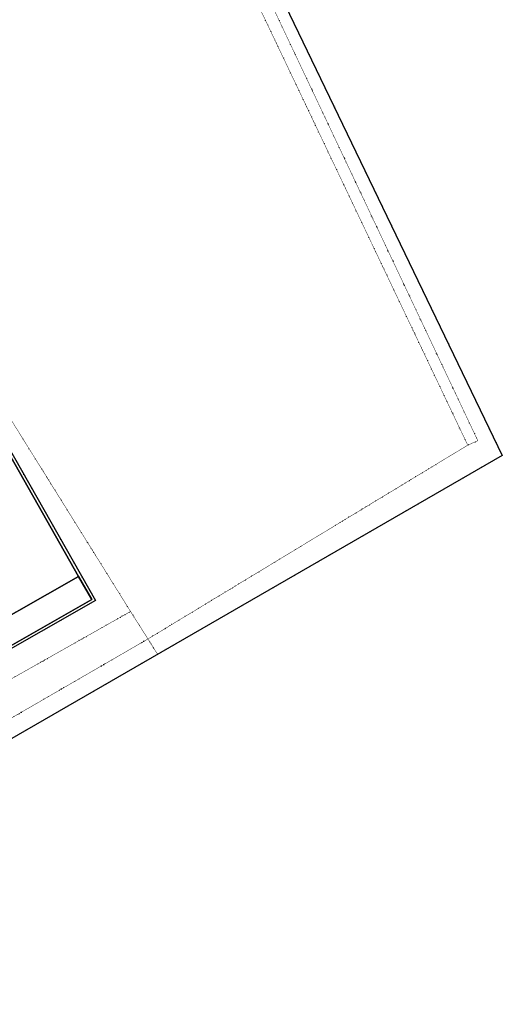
# Model space of a CAD drawing. Header units: millimetres. Extents: x 0 to 1134213, y -536989 to 313336.
# Tile 71 of 86: x 1044187 to 1134213, y -354169 to -170365. Entities that reach past the tile are written whole.
import ezdxf

# ---------------------------------------------------------------- set-up
doc = ezdxf.new("R2010")
doc.units = ezdxf.units.MM
doc.linetypes.add('DOT', pattern=[6.35, 0, -6.35])
doc.layers.add('scheiding_hek', color=7, linetype='Continuous', true_color=0x8a193f)
for name, color, linetype in [('terreindeelbegroeid', 7, 'DOT'), ('wegdeel_parkeervlak', 7, 'Continuous'), ('wegdeel_rijbaan', 7, 'Continuous')]:
    doc.layers.add(name, color=color, linetype=linetype)

msp = doc.modelspace()

# ---------------------------------------------------------------- linework, layer by layer
at = {"layer": 'scheiding_hek'}
msp.add_polyline3d([(1080457.7, -140071.6, 0), (1134212.7, -251731.6, 0), (956786.7, -354168.6, 0)], dxfattribs=at)
at = {"layer": 'terreindeelbegroeid'}
for points in [[(1134212.7, -251731.6, 0), (1069926.7, -288846.6, 0), (1068108.7, -285969.6, 0), (1070091.7, -284766.6, 0), (1127768.7, -249789.6, 0), (1129648.7, -248953.6, 0), (1078648.7, -141010.6, 0), (1080457.7, -140071.6, 0)], [(1127768.7, -249789.6, 0), (1080341.7, -150106.6, 0), (1076541.7, -142104.6, 0), (1078648.7, -141010.6, 0), (1129648.7, -248953.6, 0)], [(1064863.7, -280834.6, 0), (1029920.7, -224749.6, 0), (1028764.7, -222893.6, 0), (1027535.7, -220921.6, 0), (1024137.7, -222045.6, 0), (1012279.7, -200783.6, 0), (1034514.7, -190341.6, 0), (1028268.7, -177276.6, 0), (1027545.7, -173206.6, 0), (1080341.7, -150106.6, 0), (1127768.7, -249789.6, 0), (1070091.7, -284766.6, 0), (1068108.7, -285969.6, 0)], [(1028164.7, -225734.6, 0), (1029920.7, -224749.6, 0), (1064863.7, -280834.6, 0), (1011534.7, -311015.6, 0), (1002046.7, -313837.6, 0), (968807.7, -332971.6, 0), (967470.7, -330626.6, 0), (1058338.7, -278808.6, 0), (1033516.7, -235147.6, 0)], [(1068108.7, -285969.6, 0), (1006165.7, -321854.6, 0), (1002046.7, -313837.6, 0), (1011534.7, -311015.6, 0), (1064863.7, -280834.6, 0)], [(1069926.7, -288846.6, 0), (956786.7, -354168.6, 0), (953448.7, -348800.6, 0), (963233.7, -344839.6, 0), (1006165.7, -321854.6, 0), (1068108.7, -285969.6, 0)]]:
    msp.add_polyline3d(points, close=True, dxfattribs=at)
at = {"layer": 'wegdeel_parkeervlak'}
msp.add_polyline3d([(964311.7, -326095.6, 0), (1055181.7, -274279.6, 0), (1057658.7, -278623.6, 0), (1038875.7, -289333.6, 0)], dxfattribs=at)
at = {"layer": 'wegdeel_rijbaan'}
for points in [[(1033516.7, -235147.6, 0), (1058338.7, -278808.6, 0), (967470.7, -330626.6, 0)], [(1033069.7, -235374.6, 0), (1055181.7, -274279.6, 0), (964311.7, -326095.6, 0)], [(1038875.7, -289333.6, 0), (1057658.7, -278623.6, 0), (1055181.7, -274279.6, 0), (1033069.7, -235374.6, 0)]]:
    msp.add_polyline3d(points, dxfattribs=at)

doc.saveas('drawing.dxf')
